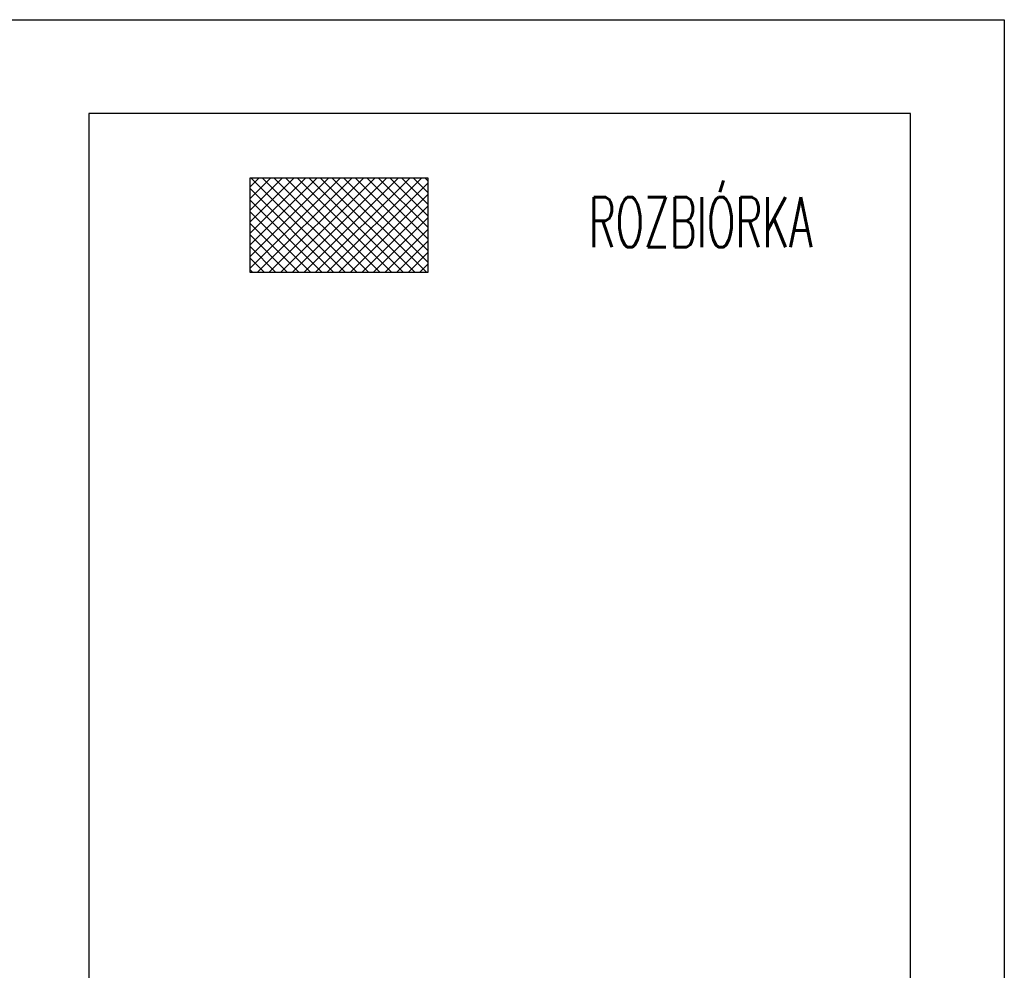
# Model space of a CAD drawing. Extents: x 678233 to 771511, y -128679 to -91169.
# Tile 45 of 62: x 760110 to 760530, y -94327 to -93922. Entities that reach past the tile are written whole.
import ezdxf
from ezdxf.enums import TextEntityAlignment as Align

# ---------------------------------------------------------------- set-up
doc = ezdxf.new("R2010")
doc.units = 0
doc.layers.get('Defpoints').update_dxf_attribs({"linetype": 'CONTINUOUS'})
for name, color, linetype in [('tabelka', 2, 'CONTINUOUS'), ('WIDOKOWE', 2, 'CONTINUOUS'), ('wyburzenia', 3, 'CONTINUOUS')]:
    doc.layers.add(name, color=color, linetype=linetype)
doc.styles.add('ROMANTS', font='ROMANS.shx', dxfattribs={"width": 0.6})

msp = doc.modelspace()

# ---------------------------------------------------------------- hatches: boundary and pattern name
at = {"layer": 'wyburzenia'}
h = msp.add_hatch(dxfattribs=at)
h.set_pattern_fill('_USER', color=256, scale=3.5, angle=45, style=0, double=1, pattern_type=0)
h.set_pattern_definition([(45, (520095.4643, -71843.36), (-2.474873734, 2.474873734), []), (135, (520095.4643, -71843.36), (-2.474873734, -2.474873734), [])])
h.paths.add_polyline_path([(760208.07, -93989.17), (760283.99, -93989.17), (760283.99, -94029.63), (760208.07, -94029.63)])

# ---------------------------------------------------------------- linework, layer by layer
at = {"layer": 'Defpoints'}
msp.add_lwpolyline([(759479.97, -93921.74), (760529.97, -93921.74), (760529.97, -95406.74), (759479.97, -95406.74)], close=True, dxfattribs=at)
at = {"layer": 'tabelka'}
msp.add_lwpolyline([(760139.26, -95366.74), (760489.97, -95366.74), (760489.97, -93961.74), (760139.26, -93961.74)], close=True, dxfattribs=at)
at = {"layer": 'wyburzenia'}
msp.add_lwpolyline([(760208.07, -93989.17), (760283.99, -93989.17), (760283.99, -94029.63), (760208.07, -94029.63)], close=True, dxfattribs=at)

# ---------------------------------------------------------------- texts
at = {"layer": 'WIDOKOWE', "style": 'ROMANTS', "width": 0.6}
msp.add_text('ROZBIÓRKA', height=21.337, dxfattribs=at).set_placement((760400.32, -94018.79), align=Align.CENTER)

doc.saveas('drawing.dxf')
